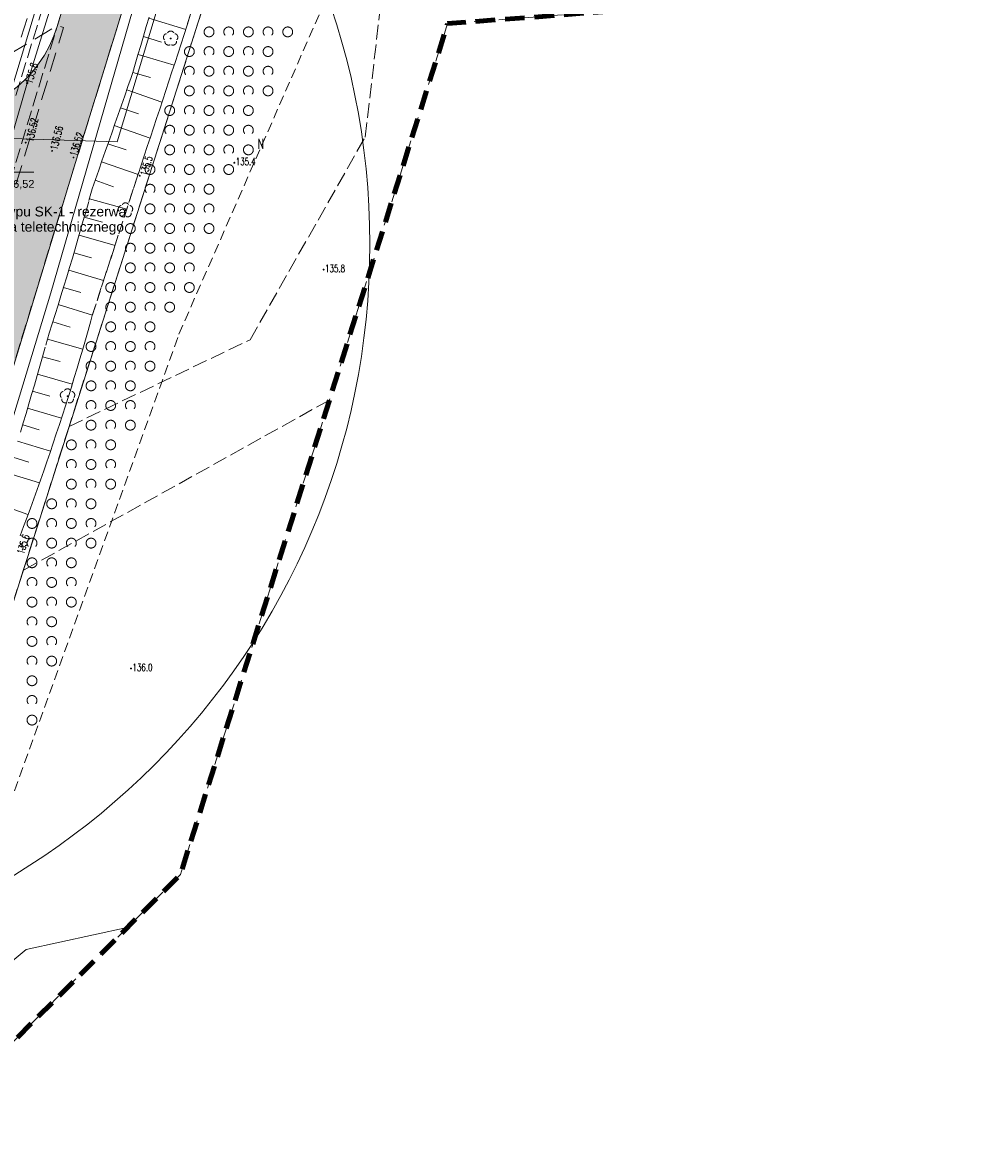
# Model space of a CAD drawing. Header units: centimetres. Extents: x -29333 to 403204, y -464147 to 16641.
# Tile 102 of 134: x 70754 to 80482, y -18554 to -7053. Entities that reach past the tile are written whole.
import ezdxf
from ezdxf.xclip import XClip

# ---------------------------------------------------------------- set-up
doc = ezdxf.new("R2010")
doc.units = ezdxf.units.CM
doc.header["$MEASUREMENT"] = 0
doc.header["$XCLIPFRAME"] = 0
for name, pattern in [('1_OTKJ', [200, 150, -50]), ('1_OTRK', [175, 125, -50]), ('1_OTRKG', [175, 125, -50]), ('1_OTZK', [150, 100, -50]), ('3_SUPP_P', [200, 150, -50]), ('4', [250, 150, -100]), ('EGKK', [200, 150, -50]), ('Przerywana BARDZO długa', [300, 200, -100])]:
    doc.linetypes.add(name, pattern=pattern)
for name, color, linetype in [('2010 Mlawa_628_1_mdcp_plus_zakres obcięta_13_BLOKADA_L_0', 7, 'Continuous'), ('2010 Mlawa_628_1_mdcp_plus_zakres obcięta_13_Dzialki', 7, 'Continuous'), ('2010 Mlawa_628_1_mdcp_plus_zakres obcięta_13_Kontury', 7, 'Continuous'), ('2010 Mlawa_628_1_mdcp_plus_zakres obcięta_13_Numery_konturow', 7, 'Continuous'), ('2010 Mlawa_628_1_mdcp_plus_zakres obcięta_13_OTK_L_0', 7, 'Continuous'), ('2010 Mlawa_628_1_mdcp_plus_zakres obcięta_13_OTR_L_1', 7, 'Continuous'), ('2010 Mlawa_628_1_mdcp_plus_zakres obcięta_13_OTR_T_0', 7, 'Continuous'), ('2010 Mlawa_628_1_mdcp_plus_zakres obcięta_13_OTR_T_1', 7, 'Continuous'), ('2010 Mlawa_628_1_mdcp_plus_zakres obcięta_13_OTZ_L_1', 7, 'Continuous'), ('2010 Mlawa_628_1_mdcp_plus_zakres obcięta_13_OTZ_T_0', 7, 'Continuous'), ('2010 Mlawa_628_1_mdcp_plus_zakres obcięta_13_P_SUEP_L_0', 7, 'Continuous'), ('2010 Mlawa_628_1_mdcp_plus_zakres obcięta_13_SUEP_L_0', 7, 'Continuous'), ('2010 Mlawa_628_1_mdcp_plus_zakres obcięta_13_SUTP_L_0', 7, 'Continuous'), ('2010 Mlawa_628_1_mdcp_plus_zakres obcięta_13_SUTR_T_0', 7, 'Continuous'), ('MAPA MDCP', 7, 'Continuous'), ('MF_S kanalizacja', 7, 'Continuous'), ('MF_S przyłącze wodociagowe', 7, 'Continuous'), ('PROJEKTOWANE DROGI', 7, 'Continuous'), ('PZT NOWE PAB', 7, 'Continuous')]:
    doc.layers.add(name, color=color, linetype=linetype)
doc.styles.add('GENERATED_STYLE_1', font='arial.ttf')
doc.styles.add('GENERATED_STYLE_11', font='arial.ttf')
doc.styles.add('GENERATED_STYLE_2', font='Simplex.shx')
doc.dimstyles.new('GENERATED_STYLE__6', dxfattribs={"dimtxt": 0.18, "dimasz": 145.92, "dimexe": 0.18, "dimexo": 0.0625, "dimgap": 0.09, "dimtad": 0, "dimtih": 1, "dimtoh": 1, "dimdec": 4, "dimzin": 0, "dimdsep": 46, "dimcen": 0.09, "dimadec": 0, "dimazin": 0, "dimtfac": 1, "dimtdec": 4, "dimtmove": 0, "dimatfit": 3, "dimldrblk": 'ARROWHEAD_5', "dimfxl": 1, "dimtolj": 1, "dimtzin": 0, "dimarcsym": 0})

# ---------------------------------------------------------------- blocks, each defined once
blk = doc.blocks.new('Rysunek_4_13', base_point=(-745725621, -588524063))
at = {"layer": '2010 Mlawa_628_1_mdcp_plus_zakres obcięta_13_BLOKADA_L_0', "color": 7, "linetype": '4', "lineweight": 18}
for p, q in [((80482, -6650), (75076, -7063)), ((75076, -7063), (72358, -15719)), ((72358, -15719), (69522, -18554))]:
    blk.add_line(p, q, dxfattribs=at)
at = {"layer": '2010 Mlawa_628_1_mdcp_plus_zakres obcięta_13_Dzialki', "color": 7, "linetype": 'Continuous', "lineweight": 18}
for p, q in [((74096, -2172), (69077, -17900)), ((70792, -16479), (71818, -16258)), ((69077, -17900), (70792, -16479))]:
    blk.add_line(p, q, dxfattribs=at)
at = {"layer": '2010 Mlawa_628_1_mdcp_plus_zakres obcięta_13_Kontury', "color": 3, "linetype": 'EGKK', "lineweight": 18}
for p, q in [((72899, -5924), (71227, -11160)), ((74237, -8219), (74495, -6020)), ((73067, -10278), (74237, -8219)), ((71227, -11160), (73067, -10278)), ((73874, -10892), (70761, -12624)), ((71227, -11160), (70761, -12624)), ((70761, -12624), (68883, -18508))]:
    blk.add_line(p, q, dxfattribs=at)
at = {"layer": '2010 Mlawa_628_1_mdcp_plus_zakres obcięta_13_OTK_L_0', "color": 7, "linetype": '1_OTKJ', "lineweight": 18}
for p, q in [((71890, -4504), (70455, -9237)), ((71086, -9147), (72070, -5949)), ((70337, -11609), (71086, -9147))]:
    blk.add_line(p, q, dxfattribs=at)
at = {"layer": '2010 Mlawa_628_1_mdcp_plus_zakres obcięta_13_OTR_L_1', "color": 7, "linetype": '1_OTRKG', "lineweight": 18}
for p, q in [((70770, -7107), (70802, -7012)), ((72041, -6998), (72012, -7093)), ((70739, -7202), (70770, -7107)), ((72012, -7093), (71984, -7189)), ((71984, -7189), (71955, -7285)), ((71955, -7285), (71927, -7381)), ((71927, -7381), (71899, -7477)), ((71875, -7560), (71858, -7610)), ((71899, -7477), (71875, -7560)), ((71825, -7704), (71792, -7799)), ((71858, -7610), (71825, -7704)), ((71792, -7799), (71759, -7893)), ((71759, -7893), (71726, -7987)), ((71726, -7987), (71693, -8082)), ((71693, -8082), (71660, -8176)), ((71627, -8271), (71594, -8365)), ((71660, -8176), (71627, -8271)), ((71594, -8365), (71561, -8459)), ((71561, -8459), (71528, -8554)), ((71528, -8554), (71494, -8648)), ((71494, -8648), (71461, -8743)), ((71461, -8743), (71426, -8872)), ((71399, -8968), (71371, -9064)), ((71426, -8872), (71399, -8968)), ((71371, -9064), (71344, -9160)), ((71344, -9160), (71316, -9256)), ((71316, -9256), (71288, -9352)), ((71288, -9352), (71260, -9448)), ((71231, -9544), (71203, -9640)), ((71260, -9448), (71231, -9544)), ((71203, -9640), (71174, -9735)), ((71174, -9735), (71144, -9831)), ((71144, -9831), (71115, -9927)), ((71115, -9927), (71085, -10022)), ((71055, -10117), (71025, -10213)), ((71085, -10022), (71055, -10117)), ((71025, -10213), (70985, -10355)), ((70957, -10451), (70930, -10547)), ((70985, -10355), (70957, -10451)), ((70930, -10547), (70902, -10643)), ((70902, -10643), (70874, -10739)), ((70874, -10739), (70846, -10835)), ((70846, -10835), (70818, -10931)), ((70789, -11027), (70761, -11123)), ((70818, -10931), (70789, -11027)), ((70761, -11123), (70732, -11219))]:
    blk.add_line(p, q, dxfattribs=at)
at = {"layer": '2010 Mlawa_628_1_mdcp_plus_zakres obcięta_13_OTR_L_1', "color": 7, "linetype": 'Continuous', "lineweight": 18}
for p, q in [((72038, -7009), (72413, -7123)), ((71982, -7195), (72168, -7250)), ((71928, -7378), (72295, -7486)), ((71876, -7559), (72056, -7611)), ((71813, -7738), (72171, -7863)), ((71750, -7918), (71931, -7981)), ((71686, -8100), (72050, -8228)), ((71622, -8284), (71806, -8348)), ((71557, -8469), (71928, -8599)), ((71492, -8656), (71679, -8722)), ((71433, -8845), (71814, -8950)), ((71381, -9031), (71567, -9084)), ((71329, -9214), (71694, -9319)), ((71276, -9393), (71456, -9446)), ((71223, -9571), (71578, -9677)), ((71170, -9746), (71345, -9799)), ((71117, -9919), (71464, -10027)), ((71062, -10095), (71238, -10151)), ((71008, -10273), (71365, -10374)), ((70957, -10451), (71135, -10501)), ((70907, -10627), (71259, -10729)), ((70856, -10802), (71030, -10853)), ((70805, -10974), (71149, -11076)), ((70755, -11144), (70924, -11195)), ((70704, -11311), (71038, -11412)), ((70654, -11474), (70818, -11525)), ((70605, -11635), (70926, -11735)), ((70501, -11946), (70809, -12055))]:
    blk.add_line(p, q, dxfattribs=at)
at = {"layer": '2010 Mlawa_628_1_mdcp_plus_zakres obcięta_13_OTR_L_1', "color": 7, "linetype": '1_OTRK', "lineweight": 18}
for p, q in [((72427, -7078), (72463, -6967)), ((72396, -7173), (72427, -7078)), ((72366, -7268), (72396, -7173)), ((72335, -7363), (72366, -7268)), ((72272, -7553), (72304, -7458)), ((72304, -7458), (72335, -7363)), ((72241, -7649), (72272, -7553)), ((72210, -7744), (72241, -7649)), ((72179, -7839), (72210, -7744)), ((72116, -8028), (72148, -7934)), ((72148, -7934), (72179, -7839)), ((72085, -8123), (72116, -8028)), ((72053, -8218), (72085, -8123)), ((72022, -8313), (72053, -8218)), ((71990, -8408), (72022, -8313)), ((71462, -10032), (71959, -8503)), ((71959, -8503), (71990, -8408)), ((71420, -10183), (71447, -10087)), ((71447, -10087), (71462, -10032)), ((71393, -10279), (71420, -10183)), ((71365, -10375), (71393, -10279)), ((71337, -10471), (71365, -10375)), ((71279, -10663), (71308, -10567)), ((71308, -10567), (71337, -10471)), ((71250, -10759), (71279, -10663)), ((71220, -10854), (71250, -10759)), ((71190, -10949), (71220, -10854)), ((71160, -11045), (71190, -10949)), ((71097, -11235), (71129, -11140)), ((71129, -11140), (71160, -11045)), ((71066, -11330), (71097, -11235)), ((71034, -11424), (71066, -11330)), ((71001, -11519), (71034, -11424)), ((70935, -11708), (70969, -11613)), ((70969, -11613), (71001, -11519)), ((70902, -11802), (70935, -11708)), ((70868, -11896), (70902, -11802)), ((70833, -11990), (70868, -11896)), ((70799, -12084), (70833, -11990)), ((70731, -12272), (70765, -12178)), ((70765, -12178), (70799, -12084))]:
    blk.add_line(p, q, dxfattribs=at)
at = {"layer": '2010 Mlawa_628_1_mdcp_plus_zakres obcięta_13_OTR_T_0', "color": 7, "linetype": 'Continuous', "lineweight": 18}
for centre in [(70786, -8273), (71054, -8357), (71272, -8425)]:
    blk.add_circle(centre, 4.5, dxfattribs=at)
at = {"layer": '2010 Mlawa_628_1_mdcp_plus_zakres obcięta_13_OTR_T_1', "color": 7, "linetype": 'Continuous', "lineweight": 18}
for centre in [(72907, -8478), (71945, -8610), (73815, -9565), (71857, -13622)]:
    blk.add_circle(centre, 4.5, dxfattribs=at)
at = {"layer": '2010 Mlawa_628_1_mdcp_plus_zakres obcięta_13_OTZ_L_1', "color": 7, "linetype": '1_OTZK', "lineweight": 18}
for p, q in [((72343, -10223), (74350, -5647)), ((72463, -6967), (72427, -7078)), ((72427, -7078), (72396, -7173)), ((72396, -7173), (72366, -7268)), ((72366, -7268), (72335, -7363)), ((72304, -7458), (72272, -7553)), ((72335, -7363), (72304, -7458)), ((72272, -7553), (72241, -7649)), ((72241, -7649), (72210, -7744)), ((72210, -7744), (72179, -7839)), ((72148, -7934), (72116, -8028)), ((72179, -7839), (72148, -7934)), ((72116, -8028), (72085, -8123)), ((72085, -8123), (72053, -8218)), ((72053, -8218), (72022, -8313)), ((72022, -8313), (71990, -8408)), ((71959, -8503), (71462, -10032)), ((71990, -8408), (71959, -8503)), ((71447, -10087), (71420, -10183)), ((71462, -10032), (71447, -10087)), ((70113, -16418), (72343, -10223)), ((71420, -10183), (71393, -10279)), ((71393, -10279), (71365, -10375)), ((71365, -10375), (71337, -10471)), ((71308, -10567), (71279, -10663)), ((71337, -10471), (71308, -10567)), ((71279, -10663), (71250, -10759)), ((71250, -10759), (71220, -10854)), ((71220, -10854), (71190, -10949)), ((71190, -10949), (71160, -11045)), ((71129, -11140), (71097, -11235)), ((71160, -11045), (71129, -11140)), ((71097, -11235), (71066, -11330)), ((71066, -11330), (71034, -11424)), ((71034, -11424), (71001, -11519)), ((70969, -11613), (70935, -11708)), ((71001, -11519), (70969, -11613)), ((70935, -11708), (70902, -11802)), ((70902, -11802), (70868, -11896)), ((70868, -11896), (70833, -11990)), ((70833, -11990), (70799, -12084)), ((70765, -12178), (70731, -12272)), ((70799, -12084), (70765, -12178))]:
    blk.add_line(p, q, dxfattribs=at)
at = {"layer": '2010 Mlawa_628_1_mdcp_plus_zakres obcięta_13_OTZ_L_1', "color": 7, "linetype": 'Continuous', "lineweight": 18}
for centre in [(72650, -7147), (73050, -7147), (73050, -7147), (73450, -7147), (72450, -7347), (72850, -7347), (72850, -7347), (73250, -7347), (72650, -7547), (72650, -7547), (73050, -7547), (73050, -7547), (72450, -7747), (72850, -7747), (72850, -7747), (73250, -7747), (72250, -7947), (72650, -7947), (72650, -7947), (73050, -7947), (72450, -8147), (72450, -8147), (72850, -8147), (72850, -8147), (72250, -8347), (72650, -8347), (72650, -8347), (73050, -8347), (72050, -8547), (72450, -8547), (72450, -8547), (72850, -8547), (72250, -8747), (72250, -8747), (72650, -8747), (72050, -8947), (72450, -8947), (72450, -8947), (71850, -9147), (72250, -9147), (72250, -9147), (72650, -9147), (72050, -9347), (72050, -9347), (72450, -9347), (71850, -9547), (72250, -9547), (72250, -9547), (71650, -9747), (72050, -9747), (72050, -9747), (72450, -9747), (71850, -9947), (71850, -9947), (72250, -9947), (71650, -10147), (72050, -10147), (71450, -10347), (71850, -10347), (71850, -10347), (71650, -10547), (71650, -10547), (72050, -10547), (71450, -10747), (71850, -10747), (71650, -10947), (71650, -10947), (71450, -11147), (71850, -11147), (71250, -11347), (71650, -11347), (71450, -11547), (71450, -11547), (71250, -11747), (71650, -11747), (71050, -11947), (71450, -11947), (70850, -12147), (71250, -12147), (71250, -12147), (71050, -12347), (71050, -12347), (71450, -12347), (70850, -12547), (71250, -12547), (71050, -12747), (71050, -12747), (70850, -12947), (70850, -12947), (71250, -12947), (71050, -13147), (70850, -13347), (70850, -13347), (71050, -13547), (70850, -13747), (70850, -14147)]:
    blk.add_circle(centre, 50, dxfattribs=at)
for centre, start, end in [((72850, -7147), 318.7031, 221.2969), ((72850, -7147), 318.5904, 221.4096), ((73250, -7147), 318.7031, 221.2969), ((73250, -7147), 318.5904, 221.4096), ((72650, -7347), 318.5904, 221.4096), ((72650, -7347), 318.7031, 221.2969), ((73050, -7347), 318.5904, 221.4096), ((73050, -7347), 318.7031, 221.2969), ((72450, -7547), 318.7031, 221.2969), ((72850, -7547), 318.7031, 221.2969), ((72850, -7547), 318.5904, 221.4096), ((73250, -7547), 318.5904, 221.4096), ((72650, -7747), 318.5904, 221.4096), ((72650, -7747), 318.7031, 221.2969), ((73050, -7747), 318.5904, 221.4096), ((73050, -7747), 318.7031, 221.2969), ((72450, -7947), 318.7031, 221.2969), ((72450, -7947), 318.5904, 221.4096), ((72850, -7947), 318.7031, 221.2969), ((72850, -7947), 318.5904, 221.4096), ((72250, -8147), 318.7031, 221.2969), ((72650, -8147), 318.5904, 221.4096), ((72650, -8147), 318.7031, 221.2969), ((73050, -8147), 318.5904, 221.4096), ((72450, -8347), 318.7031, 221.2969), ((72450, -8347), 318.5904, 221.4096), ((72850, -8347), 318.7031, 221.2969), ((72850, -8347), 318.5904, 221.4096), ((72250, -8547), 318.5904, 221.4096), ((72250, -8547), 318.7031, 221.2969), ((72650, -8547), 318.5904, 221.4096), ((72650, -8547), 318.7031, 221.2969), ((72050, -8747), 318.7031, 221.2969), ((72450, -8747), 318.7031, 221.2969), ((72450, -8747), 318.5904, 221.4096), ((72250, -8947), 318.5904, 221.4096), ((72250, -8947), 318.7031, 221.2969), ((72650, -8947), 318.5904, 221.4096), ((72050, -9147), 318.7031, 221.2969), ((72050, -9147), 318.5904, 221.4096), ((72450, -9147), 318.7031, 221.2969), ((72450, -9147), 318.5904, 221.4096), ((71850, -9347), 318.7031, 221.2969), ((72250, -9347), 318.5904, 221.4096), ((72250, -9347), 318.7031, 221.2969), ((72050, -9547), 318.7031, 221.2969), ((72050, -9547), 318.5904, 221.4096), ((72450, -9547), 318.5904, 221.4096), ((71850, -9747), 318.5904, 221.4096), ((71850, -9747), 318.7031, 221.2969), ((72250, -9747), 318.5904, 221.4096), ((72250, -9747), 318.7031, 221.2969), ((71650, -9947), 318.7031, 221.2969), ((72050, -9947), 318.7031, 221.2969), ((72050, -9947), 318.5904, 221.4096), ((71850, -10147), 318.5904, 221.4096), ((71850, -10147), 318.7031, 221.2969), ((71650, -10347), 318.7031, 221.2969), ((71650, -10347), 318.5904, 221.4096), ((72050, -10347), 318.5904, 221.4096), ((71450, -10547), 318.7031, 221.2969), ((71850, -10547), 318.5904, 221.4096), ((71850, -10547), 318.7031, 221.2969), ((71650, -10747), 318.7031, 221.2969), ((71650, -10747), 318.5904, 221.4096), ((71450, -10947), 318.7031, 221.2969), ((71850, -10947), 318.5904, 221.4096), ((71650, -11147), 318.7031, 221.2969), ((71650, -11147), 318.5904, 221.4096), ((71450, -11347), 318.5904, 221.4096), ((71450, -11347), 318.7031, 221.2969), ((71250, -11547), 318.7031, 221.2969), ((71650, -11547), 318.5904, 221.4096), ((71450, -11747), 318.5904, 221.4096), ((71450, -11747), 318.7031, 221.2969), ((71250, -11947), 318.7031, 221.2969), ((71250, -11947), 318.5904, 221.4096), ((71050, -12147), 318.5904, 221.4096), ((71050, -12147), 318.7031, 221.2969), ((71450, -12147), 318.5904, 221.4096), ((70850, -12347), 318.7031, 221.2969), ((71250, -12347), 318.7031, 221.2969), ((71250, -12347), 318.5904, 221.4096), ((71050, -12547), 318.5904, 221.4096), ((71050, -12547), 318.7031, 221.2969), ((70850, -12747), 318.7031, 221.2969), ((70850, -12747), 318.5904, 221.4096), ((71250, -12747), 318.5904, 221.4096), ((71050, -12947), 318.5904, 221.4096), ((71050, -12947), 318.7031, 221.2969), ((70850, -13147), 318.7031, 221.2969), ((70850, -13147), 318.5904, 221.4096), ((71050, -13347), 318.5904, 221.4096), ((70850, -13547), 318.7031, 221.2969), ((70850, -13547), 318.5904, 221.4096), ((70850, -13947), 318.5904, 221.4096)]:
    blk.add_arc(centre, 50, start, end, dxfattribs=at)
at = {"layer": '2010 Mlawa_628_1_mdcp_plus_zakres obcięta_13_OTZ_T_0', "color": 94, "linetype": 'Continuous', "lineweight": 18}
for centre in [(72260, -7214), (71800, -8960), (71211, -10853)]:
    blk.add_circle(centre, 4.5, dxfattribs=at)
for centre, start, end in [((72224, -7202), 102.1445, 221.86), ((72238, -7244), 174.1482, 293.8542), ((72260, -7176), 30.1401, 149.8599), ((72282, -7244), 246.1458, 5.8518), ((72295, -7202), 318.14, 77.8555), ((71764, -8949), 102.1445, 221.86), ((71800, -8923), 30.1401, 149.8599), ((71836, -8949), 318.14, 77.8555), ((71778, -8991), 174.1482, 293.8542), ((71822, -8991), 246.1458, 5.8518), ((71175, -10841), 102.1445, 221.86), ((71211, -10815), 30.1401, 149.8599), ((71247, -10841), 318.14, 77.8555), ((71189, -10883), 174.1482, 293.8542), ((71233, -10883), 246.1458, 5.8518), ((70721, -12395), 318.14, 77.8555)]:
    blk.add_arc(centre, 37.5, start, end, dxfattribs=at)
at = {"layer": '2010 Mlawa_628_1_mdcp_plus_zakres obcięta_13_P_SUEP_L_0', "color": 1, "linetype": '3_SUPP_P', "lineweight": 18}
blk.add_line((70685, -7794), (71221, -6048), dxfattribs=at)
at = {"layer": '2010 Mlawa_628_1_mdcp_plus_zakres obcięta_13_SUEP_L_0', "color": 1, "linetype": 'Continuous', "lineweight": 18}
for p, q in [((72475, -4854), (71040, -9801)), ((71040, -9801), (69487, -14918))]:
    blk.add_line(p, q, dxfattribs=at)
at = {"layer": '2010 Mlawa_628_1_mdcp_plus_zakres obcięta_13_SUTP_L_0', "color": 30, "linetype": 'Continuous', "lineweight": 18, "true_color": 0xff9100}
for p, q in [((71681, -4822), (70801, -7667)), ((70801, -7667), (69971, -10524))]:
    blk.add_line(p, q, dxfattribs=at)
at = {"layer": '2010 Mlawa_628_1_mdcp_plus_zakres obcięta_13_SUTR_T_0', "color": 30, "linetype": 'Continuous', "lineweight": 18, "true_color": 0xff9100}
blk.add_circle((70801, -7667), 6.25, dxfattribs=at)
at = {"layer": '2010 Mlawa_628_1_mdcp_plus_zakres obcięta_13_Numery_konturow', "color": 3, "linetype": 'Continuous', "lineweight": 18, "insert": (73144, -8235), "char_height": 100, "attachment_point": 1, "style": 'GENERATED_STYLE_2'}
blk.add_mtext('\\A1;{\\W0.700000x;\\pql;\\FSimplex.shx;N}', dxfattribs=at)
at = {"layer": '2010 Mlawa_628_1_mdcp_plus_zakres obcięta_13_OTR_T_0', "color": 7, "linetype": 'Continuous', "lineweight": 18, "char_height": 75, "style": 'GENERATED_STYLE_2'}
for s, insert, attachment_point, rotation in [('\\A1;{\\W0.700000x;\\pql;\\FSimplex.shx;136.52}', (70788, -8258), 1, 77.7515), ('\\A1;{\\W0.700000x;\\pql;\\FSimplex.shx;136.56}', (71070, -8346), 4, 75.9186), ('\\A1;{\\W0.700000x;\\pql;\\FSimplex.shx;136.52}', (71302, -8419), 7, 71.8785)]:
    blk.add_mtext(s, dxfattribs=dict(at, insert=insert, attachment_point=attachment_point, rotation=rotation))
at = {"layer": '2010 Mlawa_628_1_mdcp_plus_zakres obcięta_13_OTR_T_1', "color": 7, "linetype": 'Continuous', "lineweight": 18, "char_height": 75, "attachment_point": 1, "style": 'GENERATED_STYLE_2'}
for s, insert, rotation in [('\\A1;{\\W0.700000x;\\pql;\\FSimplex.shx;135.5}', (71948, -8596), 73.3544), ('\\A1;{\\W0.700000x;\\pql;\\FSimplex.shx;135.6}', (70695, -12444), 72.8415)]:
    blk.add_mtext(s, dxfattribs=dict(at, insert=insert, rotation=rotation))
at = {"layer": '2010 Mlawa_628_1_mdcp_plus_zakres obcięta_13_OTR_T_1', "color": 7, "linetype": 'Continuous', "lineweight": 18, "char_height": 75, "attachment_point": 7, "style": 'GENERATED_STYLE_2'}
for s, insert in [('\\A1;{\\W0.700000x;\\pql;\\FSimplex.shx;135.4}', (72922, -8504)), ('\\A1;{\\W0.700000x;\\pql;\\FSimplex.shx;135.8}', (73830, -9591)), ('\\A1;{\\W0.700000x;\\pql;\\FSimplex.shx;136.0}', (71872, -13648))]:
    blk.add_mtext(s, dxfattribs=dict(at, insert=insert))
at = {"layer": '2010 Mlawa_628_1_mdcp_plus_zakres obcięta_13_SUTR_T_0', "color": 30, "linetype": 'Continuous', "lineweight": 18, "true_color": 0xff9100, "insert": (70813, -7671), "char_height": 75, "attachment_point": 4, "rotation": 72.8124, "style": 'GENERATED_STYLE_2'}
blk.add_mtext('\\A1;{\\W0.750000x;\\pql;\\FSimplex.shx;135.8}', dxfattribs=at)
blk = doc.blocks.new('ARROWHEAD_5')
at = {"linetype": 'Continuous', "lineweight": 0}
blk.add_hatch(color=0, dxfattribs=at).paths.add_polyline_path([(-1, 0.2679), (0, 0), (-1, -0.2679)])
at = {"color": 0, "linetype": 'Continuous', "lineweight": 0}
blk.add_line((0, 0), (-1, 0), dxfattribs=at)

msp = doc.modelspace()

# ---------------------------------------------------------------- hatches: boundary and pattern name
at = {"layer": 'PROJEKTOWANE DROGI', "linetype": 'Continuous', "lineweight": 0, "true_color": 0x555555, "transparency": 33554559}
msp.add_hatch(color=251, dxfattribs=at).paths.add_polyline_path([(67651.1, -18419.9), (68261.2, -18463.7), (70134.4, -12277.2), (71364.5, -8240.8), (72467.5, -4665.6), (73221.8, -2121.1), (73480.8, -1350.1), (73665.8, -815.1, -0.0605633), (73803.6, -551.7, -0.1652731), (74571.8, -100.1), (75490.3, -13.1, -0.423722), (76408.8, -743.1), (76588.4, -2768.3), (76962.3, -6919), (77660.8, -6865.6), (77576.3, -5928.7), (77251.9, -2339.8), (76958.3, 934.3), (76842.3, 2237.5), (76736.8, 3437.9), (76652.8, 4441), (76600.1, 5097.3), (76579.3, 5371.7), (76560.8, 6104.9), (76586.8, 6886.9), (76648.8, 7664.9), (76738.8, 8339.9), (76850.8, 8958.9), (76984.8, 9573.9), (77131.8, 10124.9), (77258.8, 10558.9), (77627.8, 11766.9), (77856.8, 12518.4), (77192.8, 12730.9), (76983.8, 12046.9), (76949.8, 11935.9), (76834.8, 11683.9), (76720.8, 11522.7), (76641.6, 11445.4), (76570.8, 11368.9), (76385.8, 11244.9), (76273.8, 11187.9), (76099.8, 11134.9), (75932.8, 11102.9), (75803.4, 11105.9), (75666.8, 11125.9), (75343.8, 11186.9), (75325.1, 11197.1), (75279.8, 11209.9), (73550.8, 11710.9), (72386.8, 12048.6), (72103.6, 11377.1), (72798.8, 11174.9), (73826.8, 10877.9), (75148.8, 10508.9), (75365.8, 10439.9), (75512.8, 10381.9), (75661.8, 10290.9), (75799.8, 10168.9), (75923.8, 10025.9), (76002.8, 9911.9), (76081.8, 9754.9), (76144.8, 9551.9), (76171.8, 9369.9), (76166.8, 9188.9), (76138.8, 9028.9), (76035, 8452.5), (75937.8, 7683.9), (75877.8, 6933.9), (75853.8, 6163.9), (75852.9, 6071.2), (75870.8, 5329.9), (75911.8, 4709.9), (75944.2, 4364.5), (75963.8, 4155), (76037.8, 3362.9), (76140.2, 2200.1), (76196.8, 1555.9), (76200.9, 1445.4, -0.3792159), (75456.8, 689.9), (74378.8, 586, 0.3280044), (73079.8, -457.1), (72859.8, -1138.1), (72666.8, -1900.1), (71889.6, -4504.1), (71107.6, -7083.3, -0.343763), (69804.2, -8011.4), (68574, -7954.3), (68163.5, -8435.8), (68986.8, -8474, -0.4912455), (70176.3, -10152.1), (69214, -13316.9), (68108.2, -16904.9)])

# ---------------------------------------------------------------- linework, layer by layer
at = {"layer": 'MF_S kanalizacja', "color": 34, "linetype": 'Continuous', "lineweight": 20, "true_color": 0x914800, "flags": 128}
msp.add_lwpolyline([(75144.8, 8891.9), (73630.2, 4306), (72456, 1309.6), (71142.1, -1796.7), (72305.2, -2224.5), (70504.6, -8171.9), (68098.3, -8063)], dxfattribs=at)
at = {"layer": 'MF_S przyłącze wodociagowe', "color": 151, "linetype": 'Continuous', "lineweight": 20, "true_color": 0x80c2ff, "flags": 128}
msp.add_lwpolyline([(67264.3, -8776.4), (67840.5, -8144.5), (71713.9, -8265.6), (74090.5, -380.3), (77683.8, 57.8)], dxfattribs=at)
at = {"layer": 'PROJEKTOWANE DROGI', "color": 7, "linetype": 'Continuous', "lineweight": 13, "flags": 128}
msp.add_lwpolyline([(71889.6, -4504.1), (71107.6, -7083.3, -0.343763), (69804.2, -8011.4), (68574, -7954.3), (68163.5, -8435.8), (68986.8, -8474, -0.4912455), (70176.3, -10152.1), (69214, -13316.9), (68108.2, -16904.9), (67651.1, -18419.9), (68261.2, -18463.7), (70134.4, -12277.2), (71364.5, -8240.8), (72467.5, -4665.6)], format="xyb", dxfattribs=at)
at = {"layer": 'PZT NOWE PAB', "color": 5, "linetype": 'Continuous', "lineweight": 13}
msp.add_line((70492.9, -8574.9), (70867.2, -8574.9), dxfattribs=at)
at = {"layer": 'PZT NOWE PAB', "color": 124, "linetype": 'Przerywana BARDZO długa', "lineweight": 200, "flags": 128}
msp.add_lwpolyline([(51689.8, 5705.9), (63044.8, 5705.9), (71434.8, 3877.9), (79469.8, 4744.9), (80481.8, -6650.1), (75075.8, -7063.1), (72357.8, -15719.1), (69521.8, -18554.1), (56553.8, -17624.1), (51967.8, 107.9), (51908.8, 48.9)], close=True, dxfattribs=at)
at = {"layer": 'PZT NOWE PAB', "color": 7, "linetype": 'Przerywana BARDZO długa', "lineweight": 13, "flags": 128}
msp.add_lwpolyline([(68645.8, -7870.1), (69876.7, -7818.6), (71107.6, -7083.3), (71170.7, -7102.4), (70192.5, -10328.5), (69273.9, -8911.8), (68092.9, -8459.3)], close=True, dxfattribs=at)
at = {"layer": 'PZT NOWE PAB', "color": 1, "linetype": 'Continuous', "lineweight": 13}
msp.add_circle((66785.2, -9305.3), 7500, dxfattribs=at)

# ---------------------------------------------------------------- block references
at = {"layer": 'MAPA MDCP', "color": 151, "linetype": 'Continuous', "lineweight": 13, "true_color": 0x80c2ff}
ref = msp.add_blockref('Rysunek_4_13', (-745725621.2, -588524063.1), dxfattribs=at)
XClip(ref).set_block_clipping_path([(51157.1316538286, -19056.0251476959), (81475.159538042, -19056.0251476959), (81475.1595380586, -2291.2859517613), (80094.3925547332, -2197.1288595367), (79656.9077541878, 2708.9656158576), (81475.1595380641, 3294.6233514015), (81475.1595380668, 5995.166576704), (79391.2894918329, 5995.1665766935), (79236.5670289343, 4736.0914165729), (78168.8180721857, 4617.3317406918), (77590.5687296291, 5995.1665766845), (53235.899278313, 5995.1665765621), (53338.1891512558, 5713.3646833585), (52818.3323959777, 5714.3082139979), (52685.4063431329, 5995.1665765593), (51157.1316537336, 5995.1665765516)])

# ---------------------------------------------------------------- texts
at = {"layer": 'PZT NOWE PAB', "color": 5, "lineweight": 13, "insert": (70532.9, -8748.1), "char_height": 80, "attachment_point": 7, "style": 'GENERATED_STYLE_11'}
msp.add_mtext('\\A1;{\\pql;\\fArial|b0|i0|c0|p38;136,52}', dxfattribs=at)
at = {"layer": 'PZT NOWE PAB', "color": 7, "linetype": 'Continuous', "lineweight": 13, "insert": (68981.8, -8924.2), "char_height": 100, "attachment_point": 1, "line_spacing_factor": 0.930574, "style": 'GENERATED_STYLE_1'}
msp.add_mtext('\\A1;{\\pql;\\fArial|b0|i0|c238|p38;Projektowana studzienka typu SK-1 - rezerwa\\P\\pql;\\fArial|b0|i0|c238|p38;do wprowadzenia przyłącza teletechnicznego}', dxfattribs=at)

# ---------------------------------------------------------------- leaders
at = {"layer": 'PZT NOWE PAB', "color": 7, "linetype": 'Continuous', "lineweight": 13, "annotation_type": 0, "has_hookline": 1, "hookline_direction": 0, "text_width": 2809.7}
msp.add_leader([(67679, -8794.4), (68703.9, -8924.2), (68981.7, -8924.2)], dimstyle='GENERATED_STYLE__6', dxfattribs=at)

doc.saveas('drawing.dxf')
